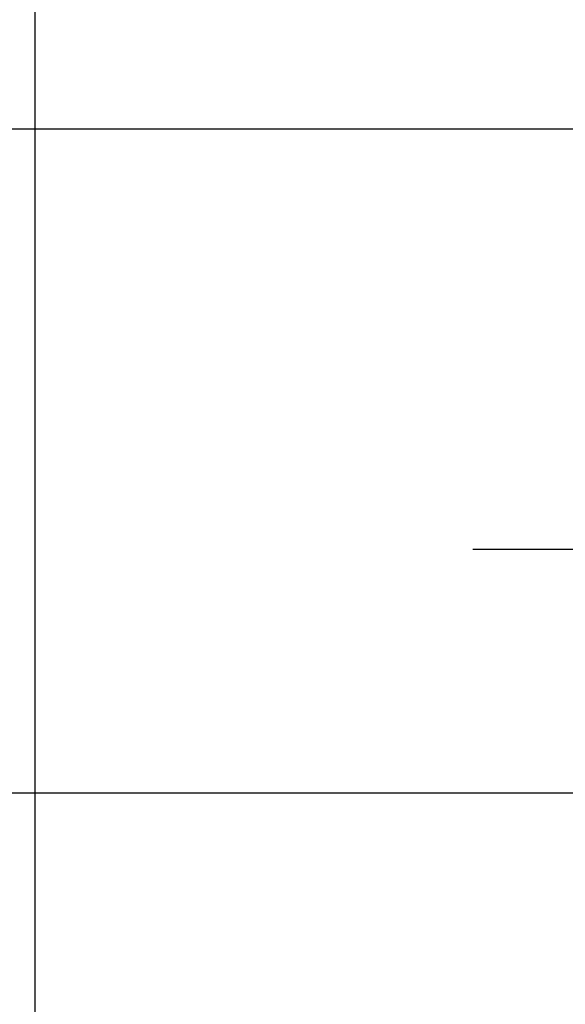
# Model space of a CAD drawing. Header units: metres. Extents: x -8 to 484, y -254 to 116.
# Tile 79 of 172: x 131 to 142, y -43 to -22. Entities that reach past the tile are written whole.
import ezdxf

# ---------------------------------------------------------------- set-up
doc = ezdxf.new("R2010")
doc.units = ezdxf.units.M
doc.layers.add('GTU_A_Hilfslayer', color=3, linetype='Continuous', plot=False)
doc.layers.add('GTU_B', color=253, linetype='Continuous')

msp = doc.modelspace()

# ---------------------------------------------------------------- linework, layer by layer
at = {"layer": 'GTU_A_Hilfslayer', "linetype": 'Continuous', "flags": 128}
for points in [[(130.959, 97.987), (130.959, -253.933)], [(28.5, -24.35), (252.349, -24.35)], [(28.5, -38.7), (252.349, -38.7)], [(28.5, -38.7), (252.349, -38.7)]]:
    msp.add_lwpolyline(points, dxfattribs=at)
at = {"layer": 'GTU_B', "linetype": 'Continuous'}
msp.add_line((143.753, -33.445), (140.424, -33.445), dxfattribs=at)

doc.saveas('drawing.dxf')
